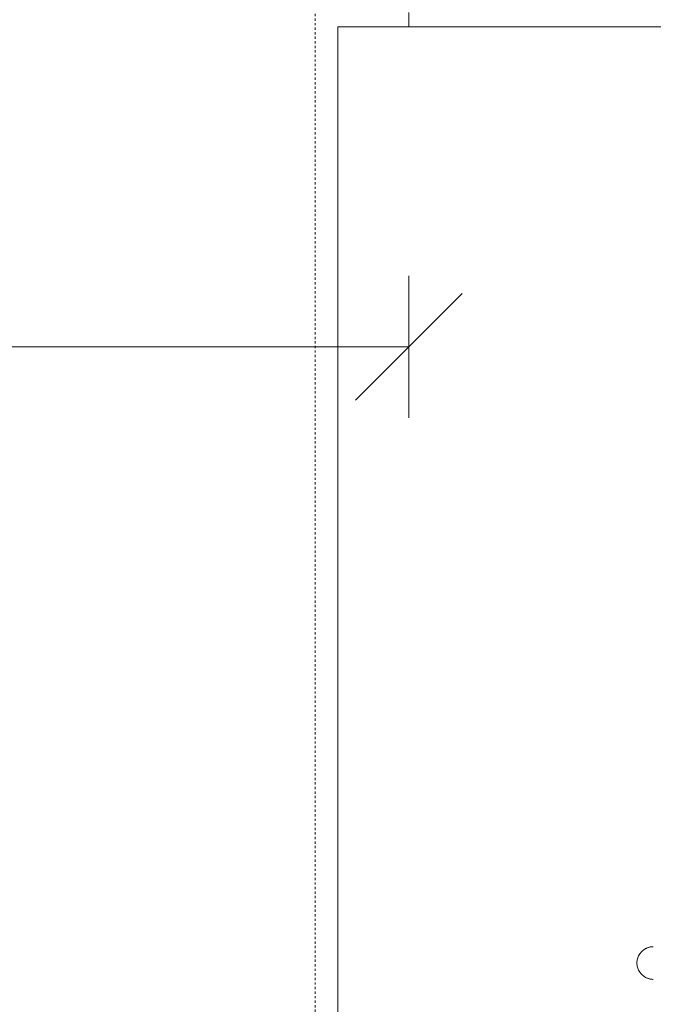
# Model space of a CAD drawing. Header units: centimetres. Extents: x 376 to 6517, y 1901 to 66534.
# Tile 90 of 115: x 2876 to 2921, y 66109 to 66179. Entities that reach past the tile are written whole.
import ezdxf

# ---------------------------------------------------------------- set-up
doc = ezdxf.new("R2010")
doc.units = ezdxf.units.CM
doc.linetypes.add('__FK_przerywana', pattern=[0.32004, 0.16002, -0.16002])
for name, color, linetype, lineweight in [('A-ANNO-DIMS', 7, 'Continuous', 5), ('A-ANNO-DIMS-50', 7, 'Continuous', 5), ('A-DETL-MBND', 7, 'Continuous', 5), ('A-GLAZ', 7, 'Continuous', 5), ('A-WALL', 7, 'Continuous', 35)]:
    doc.layers.add(name, color=color, linetype=linetype, lineweight=lineweight)
doc.styles.add('Arial Narrow_1', font='ARIALN.TTF', dxfattribs={"width": 0.8, "height": 10})
doc.dimstyles.new('standard_wielkość_otworów', dxfattribs={"dimscale": 30.48, "dimtxt": 10.23431, "dimasz": 0.246063, "dimexe": 0.164042, "dimexo": 0.0625, "dimgap": 0, "dimtad": 1, "dimdec": 1, "dimrnd": 0.5, "dimdsep": 46, "dimtxsty": 'Arial Narrow_1', "dimblk1": 'OBLIQUE', "dimblk2": 'OBLIQUE', "dimsah": 1, "dimcen": 0.09, "dimazin": 0, "dimtfac": 1, "dimtdec": 4, "dimtix": 1, "dimtmove": 0, "dimatfit": 3, "dimfxl": 0.164042, "dimfxlon": 1, "dimtvp": 1, "dimtolj": 1, "dimtzin": 0, "dimarcsym": 2})

# ---------------------------------------------------------------- blocks, each defined once
blk = doc.blocks.new('Windows_S9000-Double-Vent-Window-with-Sashbars - O3 Windows_S9000-Double-Vent-Window-with-Sashbars 2-9225298-__-00_00 Przyziemie PB')
at = {"layer": 'A-GLAZ'}
for p, q in [((-69, 7.6), (-69, -23.4)), ((-69, -23.4), (69, -23.4))]:
    blk.add_line(p, q, dxfattribs=at)
for points, knots in [([(-4.25, -1.2), (-4.25, -1.225), (-4.248, -1.275), (-4.241, -1.35), (-4.229, -1.425), (-4.212, -1.498), (-4.19, -1.569), (-4.163, -1.64), (-4.132, -1.709), (-4.097, -1.775), (-4.057, -1.839), (-3.998, -1.921), (-3.932, -1.997), (-3.859, -2.065), (-3.781, -2.129), (-3.677, -2.199), (-3.541, -2.265), (-3.351, -2.33), (-3.2, -2.35), (-3.1, -2.35)], [0.5, 0.5, 0.5, 0.5, 0.5208333, 0.5416667, 0.5625, 0.5833333, 0.6041667, 0.625, 0.6458333, 0.6666667, 0.6875, 0.7083333, 0.75, 0.7708333, 0.7916667, 0.8333333, 0.875, 0.9166667, 1, 1, 1, 1]), ([(-3.1, -2.35), (-3, -2.35), (-2.849, -2.33), (-2.659, -2.265), (-2.523, -2.199), (-2.419, -2.129), (-2.341, -2.065), (-2.268, -1.997), (-2.185, -1.902), (-2.115, -1.797), (-2.068, -1.709), (-2.037, -1.64), (-2.01, -1.569), (-1.988, -1.498), (-1.971, -1.425), (-1.959, -1.35), (-1.952, -1.275), (-1.95, -1.225), (-1.95, -1.2)], [0, 0, 0, 0, 0.0833333, 0.125, 0.1666667, 0.2083333, 0.2291667, 0.25, 0.2916667, 0.3333333, 0.3541667, 0.375, 0.3958333, 0.4166667, 0.4375, 0.4583333, 0.4791667, 0.5, 0.5, 0.5, 0.5])]:
    blk.add_open_spline(points, degree=3, knots=knots, dxfattribs=at)
blk = doc.blocks.new('DIMBLOCK37-__-00_00 Przyziemie PB')
at = {"layer": 'A-ANNO-DIMS-50', "color": 250, "true_color": 0x303030}
for p, q in [((2176.847, 66155.529), (2176.847, 66160.529)), ((2903.697, 66155.529), (2903.697, 66160.529)), ((2176.847, 66155.529), (2180.597, 66159.279)), ((2903.697, 66155.529), (2907.447, 66159.279)), ((2176.847, 66155.529), (2173.097, 66151.779)), ((2176.847, 66155.529), (2903.697, 66155.529)), ((2176.847, 66155.529), (2176.847, 66150.529)), ((2903.697, 66155.529), (2899.947, 66151.779)), ((2903.697, 66155.529), (2903.697, 66150.529))]:
    blk.add_line(p, q, dxfattribs=at)
at = {"layer": 'A-ANNO-DIMS-50', "color": 0, "insert": (2533.205, 66168.454), "char_height": 10, "width": 16.95971, "attachment_point": 1, "line_spacing_factor": 0.974696, "style": 'Arial Narrow_1'}
blk.add_mtext('727', dxfattribs=at)
blk = doc.blocks.new('_Oblique')
at = {"color": 0, "linetype": 'ByBlock', "lineweight": -2}
blk.add_line((-0.5, -0.5), (0.5, 0.5), dxfattribs=at)

msp = doc.modelspace()

# ---------------------------------------------------------------- linework, layer by layer
at = {"layer": 'A-DETL-MBND', "linetype": '__FK_przerywana'}
msp.add_line((2897.097, 66284.262), (2897.097, 65551.462), dxfattribs=at)
at = {"layer": 'A-WALL', "lineweight": 5}
msp.add_line((2903.697, 66178.062), (2903.697, 66179.062), dxfattribs=at)

# ---------------------------------------------------------------- block references
at = {"layer": 'A-GLAZ', "rotation": 270}
msp.add_blockref('Windows_S9000-Double-Vent-Window-with-Sashbars - O3 Windows_S9000-Double-Vent-Window-with-Sashbars 2-9225298-__-00_00 Przyziemie PB', (2922.097, 66109.062), dxfattribs=at)

# ---------------------------------------------------------------- dimensions: what is measured, and where the dimension line sits
at = {"layer": 'A-ANNO-DIMS', "color": 250, "true_color": 0x303030}
dim = msp.add_linear_dim(base=(2903.697025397, 66155.529412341), p1=(2176.847025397, 66150.529412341), p2=(2903.697025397, 66160.529412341), dimstyle='standard_wielkość_otworów', override={"dimpost": '<>', "dimfxl": 726.918787}, dxfattribs=at)
dim.commit()
dim.dimension.update_dxf_attribs({"geometry": 'DIMBLOCK37-__-00_00 Przyziemie PB', "text_midpoint": (2540.272025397, 66160.549876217)})

doc.saveas('drawing.dxf')
